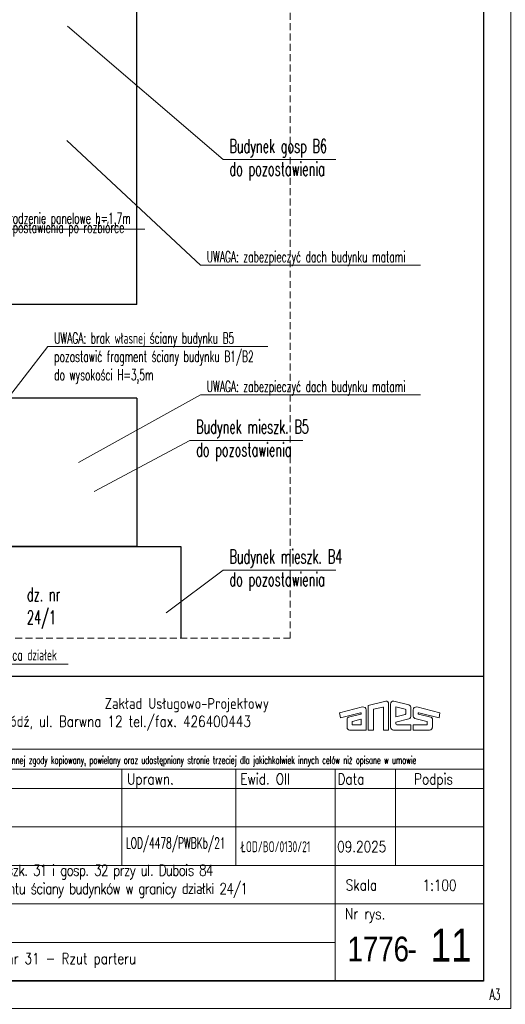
# Model space of a CAD drawing. Header units: millimetres. Extents: x 33311 to 435617, y -160714 to 185563.
# Tile 43 of 70: x 333716 to 342542, y -71537 to -53636. Entities that reach past the tile are written whole.
import ezdxf
from ezdxf.enums import TextEntityAlignment as Align

# ---------------------------------------------------------------- set-up
doc = ezdxf.new("R2010")
doc.units = ezdxf.units.MM
doc.header["$MEASUREMENT"] = 0
doc.linetypes.add('HIDDEN2', pattern=[0.1875, 0.125, -0.0625])
for name, color, linetype, lineweight in [('[ 20ucięcie', 8, 'HIDDEN2', 13), ('[ 23kota odnośnik', 1, 'Continuous', 13), ('[ 24ramka cienka', 1, 'Continuous', 13), ('[ 25ramka gruba', 4, 'Continuous', 30), ('[035 średnia', 2, 'Continuous', 30), ('[opisy1', 7, 'Continuous', 13), ('[opisy2', 4, 'Continuous', 13), ('[opisy3', 2, 'Continuous', 30), ('[opisy4', 3, 'Continuous', 30), ('[opisy5', 6, 'Continuous', 53), ('[ramka cienka', 1, 'Continuous', 13), ('[ramka gruba', 4, 'Continuous', 30)]:
    doc.layers.add(name, color=color, linetype=linetype, lineweight=lineweight)
doc.styles.add('99.2', font='simplex.shx', dxfattribs={"width": 0.6, "height": 200})
doc.styles.add('99.3', font='simplex.shx', dxfattribs={"width": 0.6, "height": 250})
doc.styles.add('ROMANS', font='romans.shx', dxfattribs={"height": 0.2})
doc.styles.get("Standard").update_dxf_attribs({"font": 'arial.ttf'})
doc.styles.add('Style-Arial', font='arial.ttf')

# ---------------------------------------------------------------- blocks, each defined once
blk = doc.blocks.new('tabela bez spr 2021_1')
at = {"layer": '[opisy2'}
for p, q in [((132.83, -25.09), (136, -24.3)), ((136.52, -24.87), (136.52, -29.57)), ((136.89, -29.06), (136.89, -24.82)), ((140.18, -24.99), (137.44, -24.3)), ((127.59, -26.43), (131.79, -25.38)), ((127.59, -26.43), (127.75, -27.34)), ((127.75, -27.34), (131.42, -26.43)), ((131.47, -26.67), (129.2, -27.23)), ((132.46, -25.87), (132.46, -26.94)), ((132.83, -29.57), (132.83, -25.09)), ((133.75, -25.81), (135.44, -25.39)), ((133.75, -29.57), (133.75, -25.81)), ((135.6, -25.57), (135.6, -29.57)), ((137.81, -27.2), (137.81, -25.35)), ((139.54, -25.78), (137.81, -25.35)), ((139.54, -26.77), (137.81, -27.2)), ((139.66, -25.95), (139.66, -26.6)), ((140.58, -25.6), (140.58, -26.94)), ((140.96, -25.87), (140.96, -26.94)), ((145.84, -26.43), (141.63, -25.38)), ((141.96, -26.67), (144.22, -27.23)), ((145.68, -27.34), (142.01, -26.43)), ((145.84, -26.43), (145.68, -27.34)), ((128.96, -27.51), (128.96, -29.1)), ((129.88, -28.07), (129.88, -28.58)), ((131.46, -27.62), (129.94, -28)), ((131.54, -28.57), (131.54, -27.69)), ((132.46, -29.57), (132.46, -26.94)), ((140.18, -27.56), (137.81, -28.15)), ((137.81, -28.43), (137.81, -28.15)), ((141.3, -27.45), (143.48, -28)), ((143.54, -28.07), (143.54, -28.57)), ((144.47, -27.51), (144.47, -29.09)), ((129.4, -29.57), (132.46, -29.57)), ((129.96, -28.65), (131.46, -28.65)), ((133.75, -29.57), (132.83, -29.57)), ((136.52, -29.57), (135.6, -29.57)), ((140.58, -29.57), (137.41, -29.57)), ((140.58, -28.65), (138.04, -28.65)), ((140.58, -28.65), (140.58, -29.57)), ((140.96, -29.57), (140.96, -28.65)), ((143.47, -28.65), (140.96, -28.65)), ((143.98, -29.57), (140.96, -29.57))]:
    blk.add_line(p, q, dxfattribs=at)
for centre, radius, start, end in [((135.98, -24.84), 0.543, 356.9861, 87.5158), ((137.43, -24.84), 0.543, 89.6601, 183.0139), ((139.9, -25.61), 0.685, 359.5002, 65.6108), ((131.42, -26.55), 0.125, 293.4567, 88.5217), ((131.89, -25.95), 0.573, 7.5229, 99.9962), ((135.44, -25.55), 0.161, 353.6731, 90.0449), ((139.45, -25.97), 0.209, 5.6607, 65.2868), ((139.4, -26.55), 0.264, 301.3304, 347.7221), ((141.53, -25.95), 0.573, 80.0038, 172.4771), ((142.01, -26.55), 0.125, 91.4783, 246.5433), ((129.3, -27.56), 0.341, 106.0489, 172.1193), ((129.99, -28.09), 0.104, 113.2683, 168.7778), ((129.99, -28.55), 0.104, 191.2222, 254.218), ((131.47, -27.69), 0.0711, 357.5438, 94.4598), ((131.43, -28.55), 0.104, 285.782, 348.7778), ((138.05, -28.41), 0.237, 185.1133, 273.2773), ((139.9, -26.94), 0.682, 294.2445, 0.3127), ((141.5, -26.96), 0.532, 177.7189, 248.0928), ((143.44, -28.55), 0.104, 285.782, 348.7778), ((143.44, -28.09), 0.104, 11.2222, 66.7317), ((144.13, -27.56), 0.341, 7.8807, 73.9511), ((129.42, -29.11), 0.463, 177.9182, 272.4415), ((137.43, -29.03), 0.543, 183.0139, 267.5158), ((144, -29.11), 0.463, 267.5585, 2.0818)]:
    blk.add_arc(centre, radius, start, end, dxfattribs=at)
at = {"layer": '[ramka cienka'}
for p, q in [((25.85, -33.08), (153.85, -33.08)), ((25.75, -36.7), (153.75, -36.7)), ((42.85, -36.7), (42.85, -75.2)), ((88.06, -54.2), (88.06, -36.7)), ((108.78, -54.2), (108.78, -36.7)), ((126.78, -75.2), (126.78, -36.7)), ((137.75, -54.2), (137.75, -36.7)), ((25.75, -40.2), (153.75, -40.2)), ((25.75, -47.2), (153.75, -47.2)), ((25.75, -54.2), (153.75, -54.2)), ((25.75, -54.2), (153.75, -54.2)), ((25.75, -61.2), (153.75, -61.2)), ((25.75, -68.2), (126.78, -68.2))]:
    blk.add_line(p, q, dxfattribs=at)
at = {"layer": '[ramka gruba'}
blk.add_3dface([(25.75, -19.79), (153.75, -19.79), (153.75, -75.2), (25.75, -75.2)], dxfattribs=at)
at = {"layer": '[opisy1', "linetype": 'Continuous', "style": 'ROMANS', "width": 0.6}
blk.add_text('Niniejszy rysunek jest własnością ZUP Anes i nie może być bez pisemnej zgody kopiowany, powielany oraz udostępniany stronie trzeciej dla jakichkolwiek innych celów niż opisane w umowie', height=1.4, dxfattribs=at).set_placement((26.37, -35.74))
at = {"layer": '[opisy2', "linetype": 'Continuous', "style": 'ROMANS', "width": 0.8}
for s, p in [('Zakład Usługowo-Projektowy', (84.93, -25.74)), ('93-412 Łódź, ul. Barwna 12 tel./fax. 426400443', (56.75, -29.01)), ('Imię', (44.32, -39.48)), (' Nazwisko', (49.63, -39.48)), ('Uprawn.', (88.99, -39.48)), ('Ewid. OII', (109.57, -39.48)), ('Data', (127.24, -39.48)), ('Podpis', (141.15, -39.48)), ('Opracował', (26.89, -44.75)), ('Projektant', (27.1, -51.72)), ('Temat', (26.89, -58.75)), ('Skala', (128.73, -58.75)), ('Nr rys.', (128.58, -63.99)), ('Projekt', (27.1, -65.72)), ('Rysunek', (27.1, -72.72))]:
    blk.add_text(s, height=2, dxfattribs=at).set_placement(p)
at = {"layer": '[opisy4', "linetype": 'Continuous', "style": 'Style-Arial', "width": 0.8}
blk.add_text('-', height=4.5, dxfattribs=at).set_placement((139.97, -71.61))

msp = doc.modelspace()

# ---------------------------------------------------------------- linework, layer by layer
at = {"layer": '[ 20ucięcie', "linetype": 'HIDDEN2', "ltscale": 1000}
for p, q in [((338633.95, -43762.83), (338633.95, -64881.08)), ((338633.95, -64881.08), (308209.55, -64881.08))]:
    msp.add_line(p, q, dxfattribs=at)
at = {"layer": '[ 23kota odnośnik', "extrusion": (9.50378e-17, 0.997989, 0.063383), "elevation": -53645.1, "flags": 128}
msp.add_lwpolyline([(-339464.5, 41706.14), (-337414.49, 41706.14), (-334587.93, 3407.05)], dxfattribs=at)
at = {"layer": '[ 23kota odnośnik', "flags": 128}
for points, elevation in [([(341002.91, -58099.34), (337002.91, -58099.34), (334570.97, -55833.33)], 38222.08), ([(341002.91, -60458.74), (337002.91, -60458.74), (334784.71, -61685.79)], 38222.08), ([(334594.62, -65354.6), (333115.6, -65354.6), (332644.54, -64668.78)], 0)]:
    msp.add_lwpolyline(points, dxfattribs=dict(at, elevation=elevation))
at = {"layer": '[ 23kota odnośnik', "linetype": 'Continuous', "elevation": 0, "flags": 128}
msp.add_lwpolyline([(335990.28, -57446.64), (333265.84, -57446.64), (332454.54, -56693.29)], dxfattribs=at)
at = {"layer": '[ 23kota odnośnik', "extrusion": (-3.87829e-17, -0.999772, 0.021333), "elevation": 60382, "flags": 128}
msp.add_lwpolyline([(338228.51, 36942.35), (334228.51, 36942.35), (332501.55, -67350.75)], dxfattribs=at)
at = {"layer": '[ 23kota odnośnik', "extrusion": (-2.8643e-18, 0.997989, 0.063383), "elevation": -58739.13, "flags": 128}
msp.add_lwpolyline([(-338859.46, 42029.66), (-336809.45, 42029.66), (-335072.18, 56655.24)], dxfattribs=at)
at = {"layer": '[ 23kota odnośnik', "extrusion": (0, 0.997989, 0.063383), "elevation": -61093.42, "flags": 128}
msp.add_lwpolyline([(-339464.5, 42179.18), (-337414.49, 42179.18), (-336379.85, 54385.1)], dxfattribs=at)
at = {"layer": '[ 24ramka cienka', "ltscale": 2}
msp.add_3dface([(342644.54, -71613.79), (300644.54, -71613.79), (300644.54, -41913.79), (342644.54, -41913.79)], dxfattribs=at)
at = {"layer": '[ 25ramka gruba', "ltscale": 2}
msp.add_line((329344.54, -65572.83), (342144.54, -65572.83), dxfattribs=at)
msp.add_line((329344.54, -65572.83), (342144.54, -65572.83), dxfattribs=at)
at = {"layer": '[ 25ramka gruba'}
msp.add_line((329344.54, -65572.83), (342144.54, -65572.83), dxfattribs=at)
at = {"layer": '[ 25ramka gruba', "ltscale": 2}
for points in [[(303144.54, -42413.79), (342144.54, -42413.79), (342144.54, -71113.79), (303144.54, -71113.79)], [(342144.54, -71113.79), (303144.54, -71113.79), (303144.54, -42413.79), (342144.54, -42413.79)]]:
    msp.add_3dface(points, dxfattribs=at)
at = {"layer": '[035 średnia', "linetype": 'Continuous'}
for p, q in [((335844.54, -58815.92), (335844.54, -52165.92)), ((335844.54, -58815.92), (332644.54, -58815.92)), ((335844.54, -60515.92), (332644.54, -60515.92)), ((335844.54, -60515.92), (335844.54, -63215.92)), ((335844.54, -63215.92), (332644.54, -63215.92)), ((332644.54, -63215.92), (336644.54, -63215.92)), ((336644.54, -63215.92), (336644.54, -64881.08))]:
    msp.add_line(p, q, dxfattribs=at)

# ---------------------------------------------------------------- block references
at = {"layer": '[ramka gruba', "ltscale": 100, "xscale": 100, "yscale": 100, "zscale": 100}
msp.add_blockref('tabela bez spr 2021_1', (326769.22, -63593.36), dxfattribs=at)

# ---------------------------------------------------------------- texts
at = {"layer": '[opisy2', "linetype": 'Continuous', "style": '99.2', "width": 0.6}
msp.add_text('A3', height=200, dxfattribs=at).set_placement((342258.28, -71257.43), align=Align.TOP_LEFT)
at = {"layer": '[opisy2', "linetype": 'Continuous', "insert": (333312.56, -57144.98, 38222.08), "char_height": 1000, "attachment_point": 1, "line_spacing_factor": 0.5, "style": '99.2'}
msp.add_mtext('\\H0.2x;\\W0.6;Ogrodzenie panelowe h=1,7m \\Pdo postawienia po rozbiórce', dxfattribs=at)
at = {"layer": '[opisy2', "linetype": 'Continuous', "char_height": 200}
for s, insert, attachment_point, style in [('\\pt1800;\\H1x;\\W0.6;UWAGA: zabezpieczyć dach budynku matami', (337117.66, -57844.88, 38222.08), 1, '99.2'), ('\\pt1800;\\H1x;\\W0.6;UWAGA: brak własnej ściany budynku B5\\Ppozostawić fragment ściany budynku B1/B2\\Pdo wysokości H=3,5m', (334343.26, -59325.71, 38222.08), 1, '99.2'), ('\\pt1800;\\H1x;\\W0.6;UWAGA: zabezpieczyć dach budynku matami', (337117.66, -60204.28, 38222.08), 1, '99.2'), ('\\H1x;\\W0.6;Granica działek', (333169.33, -65085.75), 1, '99.2'), ('\\H1x;\\W0.6;LOD/4478/PWBKb/21', (335646.99, -68771.6), 7, 'ROMANS'), ('\\H1x;\\W0.6;ŁOD/BO/0130/21', (337736.51, -68771.6), 7, 'ROMANS'), ('\\H1x;\\W0.8;09.2025', (339486.61, -68771.6), 7, 'ROMANS')]:
    msp.add_mtext(s, dxfattribs=dict(at, insert=insert, attachment_point=attachment_point, style=style))
at = {"layer": '[opisy3', "linetype": 'Continuous'}
for s, insert, char_height, attachment_point, style in [('\\H1x;\\W0.6;Budynek gosp B6\\Pdo pozostawienia', (337526.85, -55807.24, 38222.08), 250, 1, '99.3'), ('\\H1x;\\W0.6;Budynek mieszk. B5 \\Pdo pozostawienia', (336921.81, -60911.53, 38222.08), 250, 1, '99.3'), ('\\H1x;\\W0.6;Budynek mieszk. B4\\Pdo pozostawienia', (337526.85, -63270.57, 38222.08), 250, 1, '99.3'), ('\\H1x;\\W0.6;dz. nr \\P24/1', (333847.81, -63960.64, 38222.08), 250, 1, '99.3'), ('\\H1x;\\W0.8;1:100', (341037.73, -69471.6), 200, 7, 'ROMANS'), ('\\H1x;\\W0.8;Budynek mieszkalny nr 31 - Rzut parteru', (331212.07, -70871.6), 200, 7, 'ROMANS')]:
    msp.add_mtext(s, dxfattribs=dict(at, insert=insert, char_height=char_height, attachment_point=attachment_point, style=style))
at = {"layer": '[opisy3', "linetype": 'Continuous', "insert": (331212.07, -69599.66), "char_height": 200, "width": 8200, "attachment_point": 7, "style": 'ROMANS'}
msp.add_mtext('\\H1x;\\W0.8;\\T0.900;Rozbiórka budynku mieszk. 31 i gosp. 32 przy ul. Dubois 84 pozostawieniem fragmentu ściany budynków w granicy działki 24/1', dxfattribs=at)
at = {"layer": '[opisy4', "linetype": 'Continuous', "insert": (340792.32, -70762.99), "char_height": 450, "attachment_point": 9}
msp.add_mtext('\\H1x;\\W0.8;1776', dxfattribs=at)
at = {"layer": '[opisy5', "linetype": 'Continuous', "insert": (341182.7, -70762.99), "char_height": 600, "attachment_point": 7}
msp.add_mtext('\\H1x;\\W0.8;11', dxfattribs=at)

doc.saveas('drawing.dxf')
